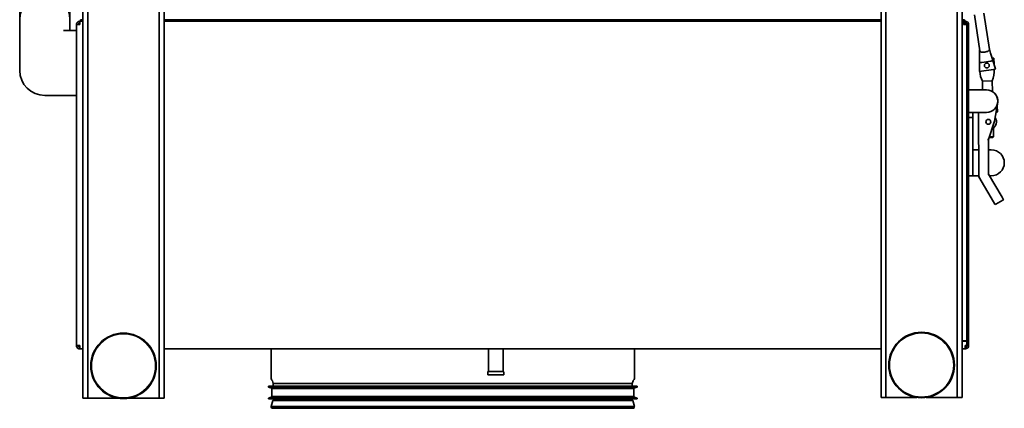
# Model space of a CAD drawing. Header units: millimetres. Extents: x 1096 to 1704, y 683 to 1297.
# Tile 1 of 2: x 1096 to 1704, y 683 to 923. Entities that reach past the tile are written whole.
import ezdxf

# ---------------------------------------------------------------- set-up
doc = ezdxf.new("R2010")
doc.units = ezdxf.units.MM
doc.header["$LTSCALE"] = 6.666667
doc.layers.add('Krawędzie widoczne(ISO)', color=7, linetype='Continuous', lineweight=35, true_color=0x262659)

msp = doc.modelspace()

# ---------------------------------------------------------------- linework, layer by layer
at = {"layer": 'Krawędzie widoczne(ISO)'}
for p, q in [((1135.5, 1184.41), (1135.5, 694.41)), ((1138.5, 1184.41), (1138.5, 694.41)), ((1182.5, 694.41), (1182.5, 1184.41)), ((1185.5, 694.41), (1185.5, 1184.41)), ((1627.5, 1184.91), (1627.5, 694.91)), ((1630.5, 1184.91), (1630.5, 694.91)), ((1674.5, 694.91), (1674.5, 1184.91)), ((1677.5, 694.91), (1677.5, 1184.91)), ((1096.5, 954.16), (1096.5, 922.91)), ((1127.5, 929.65), (1127.5, 922.91)), ((1096.5, 922.91), (1096.5, 891.66)), ((1127.5, 922.91), (1127.5, 916.17)), ((1134, 922.91), (1134, 921.91)), ((1134, 922.91), (1134.85, 922.91)), ((1134.85, 922.91), (1135.35, 922.91)), ((1134.85, 921.91), (1134.85, 922.91)), ((1135.5, 922.91), (1135.35, 922.91)), ((1627.5, 922.91), (1185.5, 922.91)), ((1677.65, 922.91), (1677.5, 922.91)), ((1677.65, 922.91), (1678.15, 922.91)), ((1678.15, 922.91), (1679, 922.91)), ((1678.15, 921.91), (1678.15, 922.91)), ((1679, 921.91), (1679, 922.91)), ((1685.04, 925.95), (1688.36, 903.71)), ((1690.97, 926.83), (1694.29, 904.59)), ((1131.5, 919.91), (1133.5, 919.91)), ((1131.5, 721.91), (1131.5, 919.91)), ((1133.5, 921.91), (1133.5, 920.91)), ((1133.5, 921.91), (1133.64, 921.91)), ((1133.55, 920.91), (1133.5, 920.91)), ((1133.64, 921.91), (1135.5, 921.91)), ((1185.5, 921.91), (1627.5, 921.91)), ((1677.5, 921.91), (1678.3, 921.91)), ((1678.3, 921.91), (1678.3, 919.91)), ((1678.3, 921.91), (1678.67, 921.91)), ((1678.67, 920.91), (1678.3, 920.91)), ((1680.3, 919.91), (1678.3, 919.91)), ((1679.5, 921.91), (1678.67, 921.91)), ((1678.67, 920.91), (1678.67, 921.91)), ((1678.67, 920.91), (1679.5, 920.91)), ((1679.5, 920.91), (1679.5, 921.91)), ((1680.5, 919.91), (1680.3, 919.91)), ((1680.3, 919.91), (1680.3, 724.91)), ((1681.5, 919.91), (1680.5, 919.91)), ((1680.5, 919.41), (1680.5, 919.91)), ((1680.5, 919.41), (1680.5, 722.41)), ((1681.5, 919.91), (1681.5, 919.41)), ((1681.5, 919.41), (1681.5, 722.41)), ((1123.49, 916.17), (1127.5, 916.17)), ((1123.49, 916.16), (1123.49, 916.17)), ((1123.5, 916.16), (1123.49, 916.16)), ((1123.5, 916.16), (1131.5, 916.16)), ((1694.38, 904.5), (1694.27, 904.86)), ((1694.38, 904.5), (1694.41, 904.4)), ((1688.13, 899.02), (1688.28, 899.02)), ((1688.13, 899.02), (1688.26, 894.17)), ((1688.29, 901.22), (1688.27, 896.66)), ((1688.29, 901.22), (1688.3, 903.59)), ((1688.3, 903.97), (1688.3, 903.59)), ((1688.36, 903.71), (1688.36, 903.71)), ((1694.55, 903.94), (1694.41, 904.4)), ((1694.55, 903.94), (1695.08, 902.24)), ((1696.43, 897.88), (1695.08, 902.24)), ((1696.02, 899.22), (1697.13, 899.25)), ((1697.13, 899.25), (1697.23, 895.31)), ((1688.27, 896.66), (1688.24, 890.93)), ((1695.19, 897.28), (1689.63, 896.45)), ((1698.13, 892.41), (1696.43, 897.88)), ((1698.13, 892.41), (1696.83, 892.21)), ((1689.54, 891.12), (1688.24, 890.93)), ((1696.83, 892.21), (1689.54, 891.12)), ((1697.31, 892.28), (1697.31, 892.25)), ((1690, 885.06), (1695.99, 885.22)), ((1690.14, 879.66), (1690, 885.06)), ((1696.17, 878.62), (1695.99, 885.22)), ((1112, 876.16), (1123.5, 876.16)), ((1123.5, 876.16), (1131.5, 876.16)), ((1681.5, 879.66), (1686.5, 879.66)), ((1692.5, 879.66), (1686.5, 879.66)), ((1697.51, 860.31), (1699.5, 871.95)), ((1699.13, 869.5), (1699.22, 866.09)), ((1686.5, 865.66), (1681.5, 865.66)), ((1681.5, 862.66), (1684, 862.66)), ((1684, 865.66), (1684, 862.66)), ((1684, 862.66), (1684, 859.66)), ((1686.5, 865.66), (1692.5, 865.66)), ((1687.62, 865.66), (1687.85, 826.05)), ((1698.41, 865.56), (1698.92, 865.87)), ((1684, 829.66), (1684, 859.66)), ((1693.72, 848.95), (1697.51, 860.31)), ((1696.9, 850.73), (1696.76, 856.03)), ((1697.51, 860.31), (1697.03, 860.43)), ((1696.41, 850.22), (1694.12, 850.16)), ((1694.29, 850.66), (1696.9, 850.73)), ((1696.41, 850.22), (1696.9, 850.73)), ((1693.72, 848.95), (1693.22, 849.03)), ((1693.84, 827.69), (1693.72, 848.95)), ((1686, 842.66), (1684, 842.66)), ((1686, 842.66), (1687.75, 842.66)), ((1693.75, 842.66), (1695.5, 842.66)), ((1681.5, 826.66), (1684, 826.66)), ((1684, 829.66), (1684, 826.66)), ((1684, 826.66), (1686, 826.66)), ((1686, 826.66), (1687.84, 826.66)), ((1687.85, 826.05), (1688.35, 826.18)), ((1687.85, 826.05), (1696.93, 810.51)), ((1693.84, 827.69), (1693.34, 827.55)), ((1702.11, 813.54), (1693.84, 827.69)), ((1694.44, 826.66), (1695.5, 826.66)), ((1702.11, 813.54), (1702.87, 812.24)), ((1697.69, 809.21), (1696.93, 810.51)), ((1698.37, 809.04), (1702.69, 811.56)), ((1677.8, 724.71), (1677.8, 724.91)), ((1677.8, 724.91), (1678.3, 724.91)), ((1679.8, 724.71), (1677.8, 724.71)), ((1678.3, 724.91), (1680.3, 724.91)), ((1680.3, 724.21), (1680.3, 722.41)), ((1680.5, 721.91), (1680.5, 722.41)), ((1681.5, 722.41), (1681.5, 721.91)), ((1133.5, 721.91), (1131.5, 721.91)), ((1133.5, 719.91), (1133.5, 720.91)), ((1133.55, 720.91), (1133.5, 720.91)), ((1133.5, 719.91), (1133.64, 719.91)), ((1135.5, 719.91), (1133.64, 719.91)), ((1627.5, 719.91), (1185.5, 719.91)), ((1251.5, 719.91), (1251.5, 701.61)), ((1385.5, 705.91), (1385.5, 719.91)), ((1394.5, 705.91), (1394.5, 719.91)), ((1475.5, 719.91), (1475.5, 701.61)), ((1679.36, 719.91), (1677.5, 719.91)), ((1679.36, 721.91), (1679.8, 721.91)), ((1679.36, 720.91), (1679.36, 721.91)), ((1679.5, 720.91), (1679.36, 720.91)), ((1679.36, 719.91), (1679.36, 720.91)), ((1679.36, 719.91), (1679.5, 719.91)), ((1679.5, 719.91), (1679.5, 720.91)), ((1679.8, 721.91), (1680.5, 721.91)), ((1680.5, 721.91), (1681.5, 721.91)), ((1385, 705.41), (1385, 703.91)), ((1394.5, 705.91), (1385.5, 705.91)), ((1395, 705.41), (1395, 703.91)), ((1252.83, 698.59), (1252.33, 700.19)), ((1474.1, 698.59), (1252.83, 698.59)), ((1252.83, 698.59), (1252.83, 696.79)), ((1385, 703.91), (1395, 703.91)), ((1474.17, 698.59), (1474.1, 698.59)), ((1474.17, 698.59), (1474.67, 700.19)), ((1474.17, 698.59), (1474.17, 696.79)), ((1135.5, 689.41), (1135.5, 694.41)), ((1138.5, 694.41), (1138.5, 689.41)), ((1182.5, 689.41), (1182.5, 694.41)), ((1185.5, 694.41), (1185.5, 689.41)), ((1249.86, 696.79), (1359.65, 696.79)), ((1249.86, 696.79), (1249.86, 696.29)), ((1249.86, 696.29), (1359.65, 696.29)), ((1252.03, 695.6), (1249.86, 696.29)), ((1251.98, 695.42), (1359.73, 695.42)), ((1251.98, 695.42), (1251.98, 690.42)), ((1252.03, 695.6), (1359.73, 695.6)), ((1252.03, 695.6), (1252.03, 695.42)), ((1359.65, 696.79), (1477.14, 696.79)), ((1359.65, 696.29), (1477.14, 696.29)), ((1359.73, 695.6), (1474.97, 695.6)), ((1359.73, 695.42), (1475.02, 695.42)), ((1474.97, 695.6), (1477.14, 696.29)), ((1474.97, 695.6), (1474.97, 695.42)), ((1475.02, 695.42), (1475.02, 690.42)), ((1477.14, 696.79), (1477.14, 696.29)), ((1627.5, 689.91), (1627.5, 694.91)), ((1630.5, 694.91), (1630.5, 689.91)), ((1674.5, 689.91), (1674.5, 694.91)), ((1677.5, 694.91), (1677.5, 689.91)), ((1135.5, 689.41), (1138.5, 689.41)), ((1138.5, 689.41), (1141.5, 689.41)), ((1157.66, 689.41), (1141.5, 689.41)), ((1179.5, 689.41), (1163.34, 689.41)), ((1182.5, 689.41), (1179.5, 689.41)), ((1182.5, 689.41), (1185.5, 689.41)), ((1252.03, 690.24), (1249.86, 689.55)), ((1249.86, 689.55), (1359.65, 689.55)), ((1249.86, 689.55), (1249.86, 689.05)), ((1249.86, 689.05), (1359.65, 689.05)), ((1252.58, 688.04), (1251.58, 684.37)), ((1251.98, 690.42), (1359.73, 690.42)), ((1252.03, 690.42), (1252.03, 690.24)), ((1252.03, 690.24), (1359.73, 690.24)), ((1252.58, 688.04), (1359.75, 688.04)), ((1252.83, 689.05), (1252.83, 689.01)), ((1252.83, 689.01), (1474.1, 689.01)), ((1253.36, 689.01), (1253.21, 688.04)), ((1359.65, 689.55), (1477.14, 689.55)), ((1359.65, 689.05), (1477.14, 689.05)), ((1359.73, 690.42), (1475.02, 690.42)), ((1359.73, 690.24), (1474.97, 690.24)), ((1359.75, 688.04), (1474.42, 688.04)), ((1473.64, 689.01), (1473.79, 688.04)), ((1474.1, 689.01), (1474.17, 689.01)), ((1474.17, 689.05), (1474.17, 689.01)), ((1474.42, 688.04), (1475.42, 684.37)), ((1474.97, 690.42), (1474.97, 690.24)), ((1474.97, 690.24), (1477.14, 689.55)), ((1477.14, 689.55), (1477.14, 689.05)), ((1627.5, 689.91), (1630.5, 689.91)), ((1630.5, 689.91), (1633.5, 689.91)), ((1649.66, 689.91), (1633.5, 689.91)), ((1671.5, 689.91), (1655.34, 689.91)), ((1674.5, 689.91), (1671.5, 689.91)), ((1674.5, 689.91), (1677.5, 689.91)), ((1251.58, 684.37), (1359.71, 684.37)), ((1251.79, 683.44), (1359.72, 683.44)), ((1252.35, 683.23), (1474.66, 683.23)), ((1359.71, 684.37), (1475.42, 684.37)), ((1359.72, 683.44), (1475.21, 683.44))]:
    msp.add_line(p, q, dxfattribs=at)
for centre, radius in [((1692.75, 894.63), 1.5), ((1693.66, 859.95), 1.5), ((1160.5, 709.41), 20.2), ((1160.5, 709.41), 19.8), ((1652.5, 709.91), 20.2), ((1652.5, 709.91), 19.8)]:
    msp.add_circle(centre, radius, dxfattribs=at)
for centre, radius, start, end in [((1112, 922.91), 15.5, 0, 180), ((1679.5, 919.91), 2, 60, 90), ((1679.5, 919.91), 1, 0, 90), ((1679.5, 919.91), 2, 30, 60), ((1679.5, 919.91), 2, 0, 30), ((1112, 922.91), 15.5, 334.18391, 334.22497), ((1112, 891.66), 15.5, 180, 270), ((1705.39, 892.47), 17.08, 185.09176, 205.68951), ((1680.23, 891.81), 17.08, 337.30708, 1.5), ((1692.5, 872.66), 7, 270, 90), ((1693.58, 872.95), 6, 350.47403, 44.02641), ((1693.66, 859.95), 5, 296.67306, 31.86023), ((1695.5, 834.66), 8, 270, 90), ((1698.12, 809.47), 0.5, 210.32175, 300.32175), ((1702.44, 811.99), 0.5, 300.32175, 30.32175), ((1679.8, 724.21), 0.5, 0, 90), ((1679.8, 722.41), 0.5, 270, 0), ((1679.5, 721.91), 2, 270, 0), ((1679.5, 721.91), 1, 270, 0), ((1385.5, 705.41), 0.5, 90, 180), ((1394.5, 705.41), 0.5, 0, 90), ((1252.7, 701.61), 1.2, 180, 234.88092), ((1251.52, 699.94), 0.845, 17.53701, 54.88092), ((1475.48, 699.94), 0.845, 125.11908, 162.46299), ((1474.3, 701.61), 1.2, 305.11908, 0), ((1252.64, 684.12), 1.08, 166.60987, 218.48086), ((1252.35, 684.07), 0.845, 228.59308, 270), ((1474.66, 684.07), 0.845, 270, 311.40692), ((1474.36, 684.12), 1.08, 321.51914, 13.39013)]:
    msp.add_arc(centre, radius, start, end, dxfattribs=at)
for centre, major_axis, ratio, start_param, end_param in [((1692.97, 904.65), (1.3, 0.19), 0.312336, 0.048036, 0.164096), ((1685.56, 901.9), (8.82, 2.59), 0.157589, 6.13746, 6.285591), ((1689.6, 904.14), (-1.3, -0.19), 0.312336, 6.11909, 6.235149), ((1689.6, 904.14), (-1.3, -0.19), 0.312336, 6.11909, 6.235149), ((1697.49, 903.69), (9.19, 0.1), 0.157589, 3.139187, 3.287206), ((1691.37, 903.87), (2.97, 0.44), 0.315649, 4.301251, 5.123527), ((1689.57, 896.65), (1.3, -0.01), 0.160174, 3.141593, 4.712389), ((1689.59, 900.61), (-0.02, -4.16), 0.312336, 0, 0.048036), ((1694.02, 901.27), (1.23, -3.98), 0.312336, 6.235149, 6.283185), ((1695.19, 897.49), (-1.24, -0.39), 0.160174, 1.570796, 3.141593)]:
    msp.add_ellipse(centre, major_axis=major_axis, ratio=ratio, start_param=start_param, end_param=end_param, dxfattribs=at)
for points, knots in [([(1131.5, 919.91), (1131.5, 919.98), (1131.5, 920.06), (1131.52, 920.21), (1131.53, 920.28), (1131.57, 920.42), (1131.59, 920.5), (1131.64, 920.64), (1131.66, 920.71), (1131.73, 920.84), (1131.77, 920.91), (1131.84, 921.03), (1131.89, 921.09), (1131.98, 921.21), (1132.03, 921.27), (1132.14, 921.37), (1132.19, 921.42), (1132.31, 921.52), (1132.37, 921.56), (1132.49, 921.64), (1132.56, 921.68), (1132.69, 921.74), (1132.76, 921.77), (1132.91, 921.82), (1132.98, 921.84), (1133.12, 921.87), (1133.2, 921.89), (1133.35, 921.9), (1133.42, 921.91), (1133.5, 921.91)], [0, 0, 0, 0, 0.071209, 0.071209, 0.142415, 0.142415, 0.21362, 0.21362, 0.284822, 0.284822, 0.356022, 0.356022, 0.427221, 0.427221, 0.498818, 0.498818, 0.570027, 0.570027, 0.641232, 0.641232, 0.712432, 0.712432, 0.784324, 0.784324, 0.855528, 0.855528, 0.927764, 0.927764, 1, 1, 1, 1]), ([(1133.5, 920.91), (1133.37, 920.91), (1133.24, 920.88), (1133, 920.78), (1132.89, 920.71), (1132.7, 920.52), (1132.63, 920.41), (1132.53, 920.17), (1132.5, 920.04), (1132.5, 919.91)], [-0.1582193, -0.1582193, -0.1582193, -0.1582193, -0.1185359, -0.1185359, -0.079111, -0.079111, -0.0396208, -0.0396208, 0, 0, 0, 0]), ([(1679.36, 920.91), (1679.38, 920.91), (1679.4, 920.83), (1679.42, 920.69), (1679.45, 920.5), (1679.47, 920.21), (1679.5, 919.91)], [-1, -1, -1, -1, -0.571429, -0.571429, -0.571429, 0, 0, 0, 0]), ([(1688.4, 903.38), (1688.4, 903.38), (1688.4, 903.38), (1688.4, 903.37), (1688.41, 903.37), (1688.41, 903.37), (1688.41, 903.38), (1688.42, 903.38), (1688.42, 903.38), (1688.42, 903.39)], [0.04608328, 0.04608328, 0.04608328, 0.04608328, 0.0526936, 0.0526936, 0.10032362, 0.10032362, 0.12037538, 0.12037538, 0.13881168, 0.13881168, 0.13881168, 0.13881168]), ([(1688.42, 903.39), (1688.42, 903.4), (1688.42, 903.41), (1688.43, 903.42), (1688.43, 903.43), (1688.46, 903.43), (1688.5, 903.39), (1688.62, 903.29), (1688.73, 903.2), (1689, 903.04), (1689.15, 902.97), (1689.46, 902.86), (1689.63, 902.83), (1689.79, 902.83)], [0.0000121, 0.0000121, 0.0000121, 0.0000121, 0.0108619, 0.0108619, 0.0239503, 0.0239503, 0.0685764, 0.0685764, 0.1409651, 0.1409651, 0.2014135, 0.2014135, 0.2609149, 0.2609149, 0.2609149, 0.2609149]), ([(1690.31, 902.83), (1690.25, 902.83), (1690.18, 902.83), (1690.01, 902.83), (1689.9, 902.83), (1689.79, 902.83)], [0.12034515, 0.12034515, 0.12034515, 0.12034515, 0.13999072, 0.13999072, 0.17748096, 0.17748096, 0.17748096, 0.17748096]), ([(1693.18, 903.34), (1693.08, 903.31), (1692.97, 903.27), (1692.8, 903.22), (1692.74, 903.2), (1692.68, 903.18)], [-0.17748096, -0.17748096, -0.17748096, -0.17748096, -0.13999072, -0.13999072, -0.12034515, -0.12034515, -0.12034515, -0.12034515]), ([(1693.53, 903.5), (1693.48, 903.47), (1693.42, 903.44), (1693.3, 903.38), (1693.24, 903.36), (1693.18, 903.34)], [-0.04847833, -0.04847833, -0.04847833, -0.04847833, -0.02384867, -0.02384867, 0, 0, 0, 0]), ([(1694.33, 904.27), (1694.32, 904.28), (1694.32, 904.29), (1694.3, 904.3), (1694.3, 904.3), (1694.26, 904.27), (1694.23, 904.21), (1694.12, 904.04), (1694.03, 903.93), (1693.8, 903.7), (1693.68, 903.59), (1693.53, 903.5)], [-0.2511919, -0.2511919, -0.2511919, -0.2511919, -0.2322834, -0.2322834, -0.2062879, -0.2062879, -0.1417765, -0.1417765, -0.0654252, -0.0654252, -0.0000197, -0.0000197, -0.0000197, -0.0000197]), ([(1694.33, 904.27), (1694.33, 904.26), (1694.33, 904.26), (1694.33, 904.26), (1694.33, 904.26), (1694.33, 904.26), (1694.34, 904.25), (1694.34, 904.25), (1694.34, 904.25), (1694.34, 904.25), (1694.34, 904.25), (1694.35, 904.26), (1694.35, 904.26)], [-0.01252097, -0.01252097, -0.01252097, -0.01252097, -0.01098665, -0.01098665, -0.01098665, -0.00729755, -0.00729755, -0.00729755, -0.00317254, -0.00317254, -0.00317254, 0.00054704, 0.00054704, 0.00054704, 0.00054704]), ([(1684.21, 865.66), (1684.16, 865.66), (1684.11, 865.64), (1684.05, 865.53), (1684.03, 865.46), (1684.01, 865.28), (1684, 865.16), (1684, 864.92), (1684, 864.78), (1684, 864.66)], [0.1714017, 0.1714017, 0.1714017, 0.1714017, 0.2104489, 0.2104489, 0.249496, 0.249496, 0.2872054, 0.2872054, 0.3249147, 0.3249147, 0.3249147, 0.3249147]), ([(1131.5, 721.91), (1131.5, 721.83), (1131.5, 721.76), (1131.52, 721.61), (1131.53, 721.54), (1131.57, 721.39), (1131.59, 721.32), (1131.64, 721.18), (1131.66, 721.11), (1131.72, 721), (1131.74, 720.95), (1131.77, 720.91)], [0, 0, 0, 0, 0.0711993, 0.0711993, 0.1424098, 0.1424098, 0.2136114, 0.2136114, 0.2848188, 0.2848188, 0.3333333, 0.3333333, 0.3333333, 0.3333333]), ([(1131.77, 720.91), (1131.81, 720.84), (1131.85, 720.78), (1131.89, 720.72), (1132.05, 720.5), (1132.26, 720.31), (1132.5, 720.18), (1132.78, 720.01), (1133.1, 719.92), (1133.43, 719.91), (1133.45, 719.91), (1133.48, 719.91), (1133.5, 719.91)], [0.3333435, 0.3333435, 0.3333435, 0.3333435, 0.4045326, 0.4045326, 0.4045326, 0.6666666, 0.6666666, 0.6666666, 0.9773889, 0.9773889, 0.9773889, 1, 1, 1, 1]), ([(1133.5, 720.91), (1133.37, 720.91), (1133.24, 720.93), (1133, 721.04), (1132.89, 721.11), (1132.7, 721.29), (1132.63, 721.4), (1132.53, 721.65), (1132.5, 721.78), (1132.5, 721.91)], [-0.1582193, -0.1582193, -0.1582193, -0.1582193, -0.1185359, -0.1185359, -0.079111, -0.079111, -0.0396208, -0.0396208, 0, 0, 0, 0]), ([(1133.64, 719.91), (1133.63, 719.91), (1133.59, 720.1), (1133.56, 720.61), (1133.55, 720.91)], [-1, -1, -1, -1, -0.6666667, -0.3333435, -0.3333435, -0.3333435, -0.3333435]), ([(1679.5, 721.91), (1679.49, 721.78), (1679.48, 721.65), (1679.45, 721.4), (1679.44, 721.29), (1679.42, 721.11), (1679.41, 721.04), (1679.38, 720.93), (1679.37, 720.91), (1679.36, 720.91)], [0, 0, 0, 0, 0.0396197, 0.0396197, 0.0791106, 0.0791106, 0.1185363, 0.1185363, 0.1582193, 0.1582193, 0.1582193, 0.1582193])]:
    msp.add_open_spline(points, degree=3, knots=knots, dxfattribs=at)
for points in [[(1133.55, 920.91), (1133.53, 920.61), (1133.52, 920.26), (1133.5, 919.91)], [(1133.5, 919.91), (1133.52, 920.26), (1133.53, 920.6), (1133.55, 920.91)], [(1133.55, 920.91), (1133.56, 921.21), (1133.58, 921.47), (1133.59, 921.64)], [(1133.59, 921.64), (1133.61, 921.81), (1133.63, 921.91), (1133.64, 921.91)], [(1679.5, 919.91), (1679.48, 920.26), (1679.47, 920.61), (1679.45, 920.91)], [(1695.99, 885.22), (1695.99, 885.22), (1695.99, 885.22), (1695.99, 885.22)], [(1133.55, 720.91), (1133.53, 721.21), (1133.52, 721.56), (1133.5, 721.91)], [(1679.45, 720.91), (1679.47, 721.21), (1679.48, 721.56), (1679.5, 721.91)]]:
    msp.add_open_spline(points, degree=3, dxfattribs=at)
for points, weights in [([(1699.13, 869.5), (1699.11, 869.52), (1699.09, 869.53)], [1, 1.00272560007, 1.00535515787]), ([(1698.43, 865.66), (1698.8, 865.75), (1699.22, 866.09)], [1.07080085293, 1.05484251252, 1])]:
    msp.add_rational_spline(points, weights, degree=2, dxfattribs=at)

doc.saveas('drawing.dxf')
